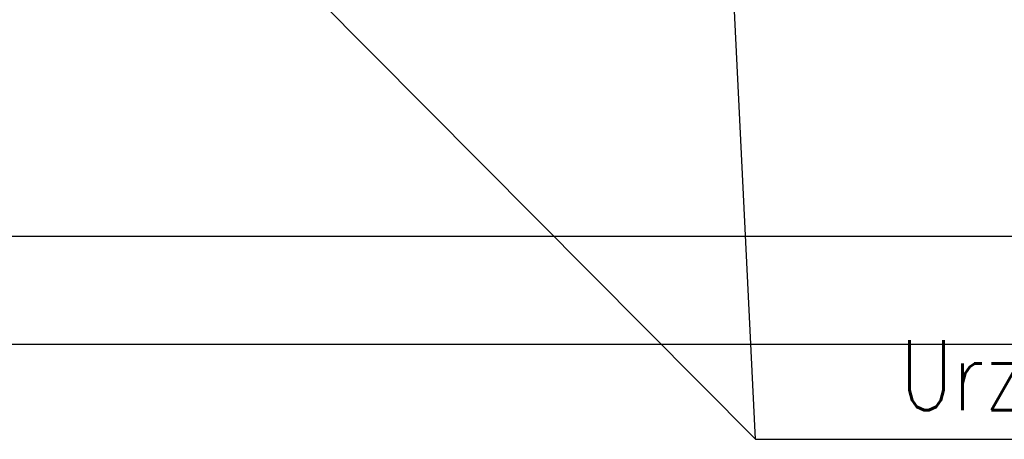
# Model space of a CAD drawing. Header units: millimetres. Extents: x -56303 to -45239, y -20463 to -4540.
# Tile 190 of 256: x -51969 to -51759, y -11844 to -11755. Entities that reach past the tile are written whole.
import ezdxf

# ---------------------------------------------------------------- set-up
doc = ezdxf.new("R2010")
doc.units = ezdxf.units.MM
doc.layers.add('_HVAC_opis', color=3, linetype='Continuous')
doc.layers.add('_HVAC_podkład', color=8, linetype='Continuous')
doc.styles.add('DACH_SZACHTY_20_05_2011_JM_xref_CAD$0$OPIS1', font='ROMANS.SHX', dxfattribs={"width": 0.9})

msp = doc.modelspace()

# ---------------------------------------------------------------- linework, layer by layer
at = {"layer": '_HVAC_opis', "color": 3}
for q in [(-52026.94, -11627.61), (-51822.44, -11629.86), (-51371.7, -11844.21)]:
    msp.add_line((-51811.98, -11844.21), q, dxfattribs=at)
at = {"layer": '_HVAC_podkład'}
for p, q in [((-52742.44, -11800.86), (-50662.44, -11800.86)), ((-52742.44, -11823.86), (-50662.44, -11823.86))]:
    msp.add_line(p, q, dxfattribs=at)

# ---------------------------------------------------------------- texts
at = {"layer": '_HVAC_opis', "color": 6, "style": 'DACH_SZACHTY_20_05_2011_JM_xref_CAD$0$OPIS1', "width": 0.8}
msp.add_text('Urządzenie aktywnej dezynfekcji powietrza - 2szt.', height=15, rotation=0.0002, dxfattribs=at).set_placement((-51781.16, -11838.02))

doc.saveas('drawing.dxf')
